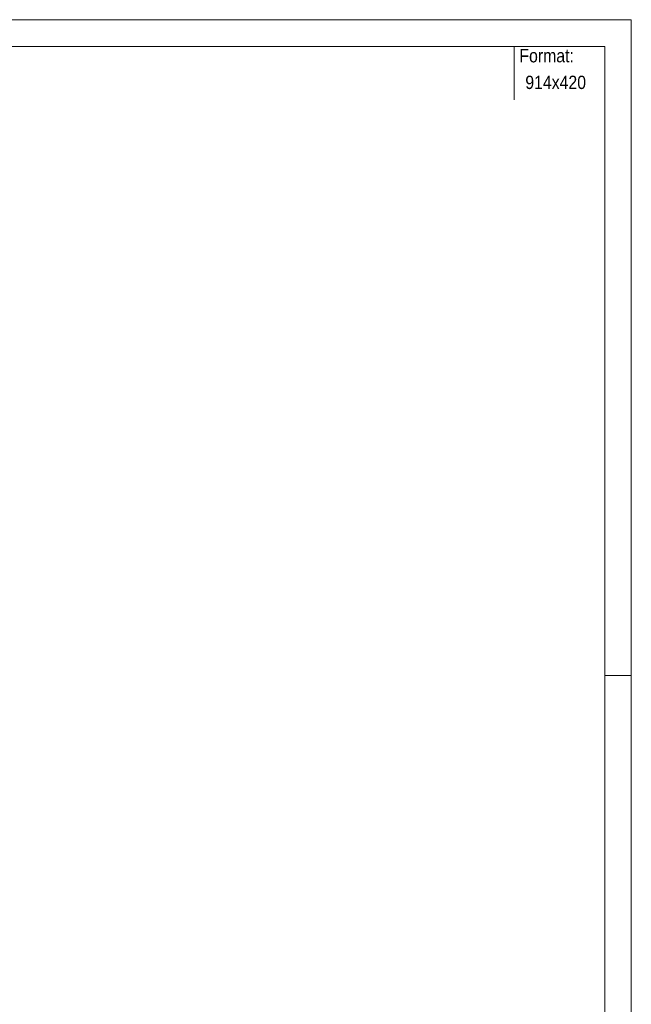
# Model space of a CAD drawing. Header units: millimetres. Extents: x 0 to 914, y 0 to 420.
# Tile 14 of 14: x 799 to 914, y 235 to 420. Entities that reach past the tile are written whole.
import ezdxf

# ---------------------------------------------------------------- set-up
doc = ezdxf.new("R2010")
doc.units = ezdxf.units.MM
doc.linetypes.add('XKITLINE00', pattern=[0])
doc.layers.add('Arkusz rysunku', color=3, linetype='Continuous', lineweight=0)
doc.layers.add('Inny typ obiektu', color=7, linetype='Continuous', lineweight=0)
doc.styles.add('ARIAL', font='ARIAL.TTF')

msp = doc.modelspace()

# ---------------------------------------------------------------- linework, layer by layer
at = {"layer": 'Arkusz rysunku', "linetype": 'XKITLINE00', "lineweight": 0}
for p, q in [((914, 420), (0, 420)), ((914, 0), (914, 420)), ((909, 415), (5, 415)), ((909, 5), (909, 415)), ((914, 297), (909, 297))]:
    msp.add_line(p, q, dxfattribs=at)
at = {"layer": 'Inny typ obiektu', "linetype": 'XKITLINE00', "lineweight": 0}
msp.add_line((892, 415), (892, 405), dxfattribs=at)

# ---------------------------------------------------------------- texts
at = {"layer": 'Inny typ obiektu', "style": 'ARIAL', "width": 0.85}
for s, p in [('Format:', (893, 412)), ('914x420', (894.11, 407))]:
    msp.add_text(s, height=2.5, dxfattribs=at).set_placement(p)

doc.saveas('drawing.dxf')
